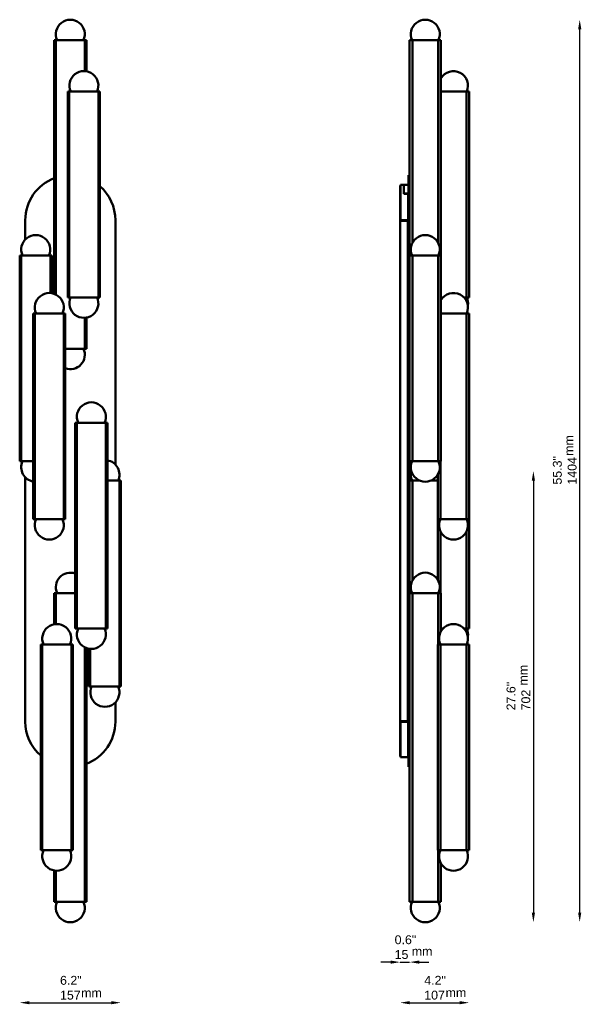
# Model space of a CAD drawing. Header units: millimetres. Extents: x 816 to 1689, y 158 to 1689.
import ezdxf

# ---------------------------------------------------------------- set-up
doc = ezdxf.new("R2010")
doc.units = ezdxf.units.MM
doc.header["$LTSCALE"] = 6
for name, color, linetype, lineweight in [('Symbol (ISO)', 7, 'Continuous', 25), ('Widoczne (ISO)', 7, 'Continuous', 50), ('Wymiar (ISO)', 7, 'Continuous', 25)]:
    doc.layers.add(name, color=color, linetype=linetype, lineweight=lineweight)
doc.styles.add('Tekst notatki (ISO)', font='arial.ttf')
doc.dimstyles.new('Domyślne (ISO)', dxfattribs={"dimscale": 6, "dimtxt": 2.3, "dimasz": 2.5, "dimexe": 3.175, "dimexo": 0, "dimgap": 0.762, "dimtad": 1, "dimdec": 1, "dimlfac": 0.03937, "dimzin": 0, "dimdsep": 46, "dimtxsty": 'Tekst notatki (ISO)', "dimcen": 0.09, "dimdle": 10, "dimclrd": 256, "dimclre": 256, "dimclrt": 256, "dimazin": 2, "dimtfac": 1, "dimtmove": 0, "dimatfit": 3, "dimfxl": 0, "dimtolj": 1, "dimlwd": -1, "dimlwe": -1, "dimarcsym": 0})

# ---------------------------------------------------------------- blocks, each defined once
blk = doc.blocks.new('*D4')
at = {"layer": 'Defpoints', "color": 0, "transparency": 16777216}
for p in [(816.4, 1002.6), (973.8, 652.6), (973.8, 160.6)]:
    blk.add_point(p, dxfattribs=at)
at = {"layer": 'Wymiar (ISO)', "transparency": 16777216}
blk.add_line((831.4, 160.6), (958.8, 160.6), dxfattribs=at)
for points in [[(831.4, 163.1), (831.4, 158.1), (816.4, 160.6)], [(958.8, 163.1), (958.8, 158.1), (973.8, 160.6)]]:
    blk.add_solid(points, dxfattribs=at)
at = {"layer": 'Wymiar (ISO)', "transparency": 16777216, "insert": (879.1, 202.3), "char_height": 13.8, "attachment_point": 1, "style": 'Tekst notatki (ISO)'}
blk.add_mtext('\\A1;6.2"\\P157', dxfattribs=at)
blk = doc.blocks.new('*D5')
at = {"layer": 'Defpoints', "color": 0, "transparency": 16777216}
for p in [(1407.9, 598.6), (1515.2, 397.6), (1515.2, 160.6)]:
    blk.add_point(p, dxfattribs=at)
at = {"layer": 'Wymiar (ISO)', "transparency": 16777216}
blk.add_line((1422.9, 160.6), (1500.2, 160.6), dxfattribs=at)
for points in [[(1422.9, 163.1), (1422.9, 158.1), (1407.9, 160.6)], [(1500.2, 163.1), (1500.2, 158.1), (1515.2, 160.6)]]:
    blk.add_solid(points, dxfattribs=at)
at = {"layer": 'Wymiar (ISO)', "transparency": 16777216, "insert": (1445.3, 202.3), "char_height": 13.8, "attachment_point": 1, "style": 'Tekst notatki (ISO)'}
blk.add_mtext('\\A1;4.2"\\P107', dxfattribs=at)
blk = doc.blocks.new('*D6')
at = {"layer": 'Defpoints', "color": 0, "transparency": 16777216}
for p in [(1447, 1689.4), (1687, 1689.4), (1447, 285.8)]:
    blk.add_point(p, dxfattribs=at)
at = {"layer": 'Wymiar (ISO)', "transparency": 16777216}
blk.add_line((1687, 300.8), (1687, 1674.4), dxfattribs=at)
for points in [[(1684.5, 1674.4), (1689.5, 1674.4), (1687, 1689.4)], [(1684.5, 300.8), (1689.5, 300.8), (1687, 285.8)]]:
    blk.add_solid(points, dxfattribs=at)
at = {"layer": 'Wymiar (ISO)', "transparency": 16777216, "insert": (1645.3, 966.3), "char_height": 13.8, "attachment_point": 1, "rotation": 90, "style": 'Tekst notatki (ISO)'}
blk.add_mtext('\\A1;55.3"\\P1404', dxfattribs=at)
blk = doc.blocks.new('*D7')
at = {"layer": 'Defpoints', "color": 0, "transparency": 16777216}
for p in [(1407.9, 544.1), (1422.6, 527.6), (1422.6, 223.7)]:
    blk.add_point(p, dxfattribs=at)
at = {"layer": 'Wymiar (ISO)', "transparency": 16777216}
for p, q in [((1392.9, 223.7), (1377.9, 223.7)), ((1407.9, 223.7), (1422.6, 223.7)), ((1437.6, 223.7), (1452.6, 223.7))]:
    blk.add_line(p, q, dxfattribs=at)
for points in [[(1392.9, 226.2), (1392.9, 221.2), (1407.9, 223.7)], [(1437.6, 226.2), (1437.6, 221.2), (1422.6, 223.7)]]:
    blk.add_solid(points, dxfattribs=at)
at = {"layer": 'Wymiar (ISO)', "transparency": 16777216, "insert": (1399.3, 265.4), "char_height": 13.8, "attachment_point": 1, "style": 'Tekst notatki (ISO)'}
blk.add_mtext('\\A1;0.6"\\P15', dxfattribs=at)
blk = doc.blocks.new('*D8')
at = {"layer": 'Defpoints', "color": 0, "transparency": 16777216}
for p in [(1407.9, 987.6), (1447, 285.8), (1615, 285.8)]:
    blk.add_point(p, dxfattribs=at)
at = {"layer": 'Wymiar (ISO)', "transparency": 16777216}
blk.add_line((1615, 972.6), (1615, 300.8), dxfattribs=at)
for points in [[(1612.5, 972.6), (1617.5, 972.6), (1615, 987.6)], [(1612.5, 300.8), (1617.5, 300.8), (1615, 285.8)]]:
    blk.add_solid(points, dxfattribs=at)
at = {"layer": 'Wymiar (ISO)', "transparency": 16777216, "insert": (1573.3, 615.2), "char_height": 13.8, "attachment_point": 1, "rotation": 90, "style": 'Tekst notatki (ISO)'}
blk.add_mtext('\\A1;27.6"\\P702', dxfattribs=at)

msp = doc.modelspace()

# ---------------------------------------------------------------- linework, layer by layer
at = {"layer": 'Widoczne (ISO)'}
for p, q in [((870.22, 1657.59), (871.12, 1657.59)), ((870.22, 1657.59), (870.22, 1263)), ((872.39, 1657.59), (871.12, 1657.59)), ((872.39, 1657.59), (874.43, 1657.59)), ((872.39, 1657.59), (872.39, 1262.07)), ((876.26, 1657.59), (874.43, 1657.59)), ((878.29, 1657.59), (876.26, 1657.59)), ((878.48, 1657.59), (878.29, 1657.59)), ((878.48, 1657.59), (881.84, 1657.59)), ((883.75, 1657.59), (881.84, 1657.59)), ((886.68, 1657.59), (883.75, 1657.59)), ((887.69, 1657.59), (886.68, 1657.59)), ((887.69, 1657.59), (891.87, 1657.59)), ((893.5, 1657.59), (891.87, 1657.59)), ((896.74, 1657.59), (893.5, 1657.59)), ((898.37, 1657.59), (896.74, 1657.59)), ((898.37, 1657.59), (902.55, 1657.59)), ((903.56, 1657.59), (902.55, 1657.59)), ((906.49, 1657.59), (903.56, 1657.59)), ((908.41, 1657.59), (906.49, 1657.59)), ((908.41, 1657.59), (911.76, 1657.59)), ((911.96, 1657.59), (911.76, 1657.59)), ((913.98, 1657.59), (911.96, 1657.59)), ((915.81, 1657.59), (913.98, 1657.59)), ((915.81, 1657.59), (917.85, 1657.59)), ((919.12, 1657.59), (917.85, 1657.59)), ((917.85, 1657.59), (917.85, 1609.33)), ((919.12, 1657.59), (920.02, 1657.59)), ((920.02, 1657.59), (920.02, 1609.07)), ((1422.63, 1657.59), (1424.07, 1657.59)), ((1422.63, 1657.59), (1422.63, 1447.42)), ((1425.71, 1657.59), (1424.07, 1657.59)), ((1426.86, 1657.59), (1425.71, 1657.59)), ((1426.86, 1657.59), (1429.56, 1657.59)), ((1426.86, 1657.59), (1426.86, 1341.95)), ((1431.48, 1657.59), (1429.56, 1657.59)), ((1434.02, 1657.59), (1431.48, 1657.59)), ((1434.64, 1657.59), (1434.02, 1657.59)), ((1434.64, 1657.59), (1438.5, 1657.59)), ((1440.32, 1657.59), (1438.5, 1657.59)), ((1443.49, 1657.59), (1440.32, 1657.59)), ((1444.84, 1657.59), (1443.49, 1657.59)), ((1444.84, 1657.59), (1449.13, 1657.59)), ((1450.48, 1657.59), (1449.13, 1657.59)), ((1453.65, 1657.59), (1450.48, 1657.59)), ((1455.47, 1657.59), (1453.65, 1657.59)), ((1455.47, 1657.59), (1459.33, 1657.59)), ((1459.95, 1657.59), (1459.33, 1657.59)), ((1462.49, 1657.59), (1459.95, 1657.59)), ((1464.41, 1657.59), (1462.49, 1657.59)), ((1464.41, 1657.59), (1467.11, 1657.59)), ((1468.26, 1657.59), (1467.11, 1657.59)), ((1467.11, 1657.59), (1467.11, 1341.95)), ((1469.9, 1657.59), (1468.26, 1657.59)), ((1469.9, 1657.59), (1471.34, 1657.59)), ((1471.34, 1657.59), (1471.34, 1322.59)), ((891.35, 1577.59), (892.25, 1577.59)), ((891.35, 1577.59), (891.35, 1257.59)), ((893.52, 1577.59), (892.25, 1577.59)), ((893.52, 1577.59), (895.56, 1577.59)), ((893.52, 1577.59), (893.52, 1257.59)), ((897.39, 1577.59), (895.56, 1577.59)), ((899.42, 1577.59), (897.39, 1577.59)), ((899.61, 1577.59), (899.42, 1577.59)), ((899.61, 1577.59), (902.97, 1577.59)), ((904.89, 1577.59), (902.97, 1577.59)), ((907.81, 1577.59), (904.89, 1577.59)), ((908.82, 1577.59), (907.81, 1577.59)), ((908.82, 1577.59), (913, 1577.59)), ((914.63, 1577.59), (913, 1577.59)), ((917.88, 1577.59), (914.63, 1577.59)), ((919.5, 1577.59), (917.88, 1577.59)), ((919.5, 1577.59), (923.68, 1577.59)), ((924.69, 1577.59), (923.68, 1577.59)), ((927.62, 1577.59), (924.69, 1577.59)), ((929.54, 1577.59), (927.62, 1577.59)), ((929.54, 1577.59), (932.89, 1577.59)), ((933.09, 1577.59), (932.89, 1577.59)), ((935.11, 1577.59), (933.09, 1577.59)), ((936.94, 1577.59), (935.11, 1577.59)), ((936.94, 1577.59), (938.98, 1577.59)), ((940.25, 1577.59), (938.98, 1577.59)), ((938.98, 1577.59), (938.98, 1257.59)), ((940.25, 1577.59), (941.15, 1577.59)), ((941.15, 1577.59), (941.15, 1257.59)), ((1471.34, 1577.59), (1473.44, 1577.59)), ((1475.36, 1577.59), (1473.44, 1577.59)), ((1477.9, 1577.59), (1475.36, 1577.59)), ((1478.52, 1577.59), (1477.9, 1577.59)), ((1478.52, 1577.59), (1482.38, 1577.59)), ((1484.2, 1577.59), (1482.38, 1577.59)), ((1487.37, 1577.59), (1484.2, 1577.59)), ((1488.72, 1577.59), (1487.37, 1577.59)), ((1488.72, 1577.59), (1493.01, 1577.59)), ((1494.36, 1577.59), (1493.01, 1577.59)), ((1497.53, 1577.59), (1494.36, 1577.59)), ((1499.34, 1577.59), (1497.53, 1577.59)), ((1499.34, 1577.59), (1503.21, 1577.59)), ((1503.83, 1577.59), (1503.21, 1577.59)), ((1506.37, 1577.59), (1503.83, 1577.59)), ((1508.29, 1577.59), (1506.37, 1577.59)), ((1508.29, 1577.59), (1510.99, 1577.59)), ((1512.13, 1577.59), (1510.99, 1577.59)), ((1510.99, 1577.59), (1510.99, 1257.59)), ((1513.78, 1577.59), (1512.13, 1577.59)), ((1513.78, 1577.59), (1515.21, 1577.59)), ((1515.21, 1577.59), (1515.21, 1257.59)), ((1420.63, 1447.59), (1420.63, 1377.59)), ((1422.63, 1447.59), (1420.63, 1447.59)), ((1422.63, 1447.42), (1422.63, 1377.59)), ((1407.88, 1378.09), (1407.88, 1431.09)), ((1408.38, 1431.09), (1407.88, 1431.09)), ((1408.38, 1377.59), (1408.38, 1432.59)), ((1408.38, 1432.59), (1413.38, 1432.59)), ((1413.38, 1432.59), (1413.38, 1418.32)), ((1413.63, 1432.59), (1413.63, 1419.04)), ((1420.63, 1432.59), (1413.63, 1432.59)), ((1420.38, 1418.32), (1413.38, 1418.32)), ((1413.63, 1418.32), (1413.63, 1419.04)), ((1420.63, 1419.04), (1413.63, 1419.04)), ((1420.38, 1377.59), (1420.38, 1418.32)), ((825.12, 1347.5), (825.12, 1377.59)), ((965.12, 1377.59), (965.12, 997.5)), ((1407.88, 1377.59), (1407.88, 1378.09)), ((1407.88, 1377.59), (1408.38, 1377.59)), ((1407.88, 1376.59), (1407.88, 1377.59)), ((1407.88, 598.59), (1407.88, 1376.59)), ((1410.38, 1376.59), (1407.88, 1376.59)), ((1408.38, 1377.59), (1420.38, 1377.59)), ((1409.38, 1377.59), (1409.38, 1376.59)), ((1409.88, 1376.59), (1409.88, 1377.59)), ((1410.38, 1376.59), (1418.88, 1376.59)), ((1419.88, 1375.59), (1419.88, 599.59)), ((1420.38, 1377.59), (1420.38, 1361.19)), ((1420.63, 597.59), (1420.63, 1377.59)), ((1422.63, 597.59), (1422.63, 1377.59)), ((1420.38, 1361.19), (1419.88, 1361.19)), ((1419.88, 1353.59), (1420.63, 1353.59)), ((1420.38, 1353.59), (1420.38, 1361.19)), ((816.42, 1322.59), (817.32, 1322.59)), ((816.42, 1322.59), (816.42, 1002.59)), ((818.59, 1322.59), (817.32, 1322.59)), ((818.59, 1322.59), (820.63, 1322.59)), ((818.59, 1322.59), (818.59, 1002.59)), ((822.46, 1322.59), (820.63, 1322.59)), ((824.49, 1322.59), (822.46, 1322.59)), ((824.68, 1322.59), (824.49, 1322.59)), ((824.68, 1322.59), (828.04, 1322.59)), ((829.95, 1322.59), (828.04, 1322.59)), ((832.88, 1322.59), (829.95, 1322.59)), ((833.89, 1322.59), (832.88, 1322.59)), ((833.89, 1322.59), (838.07, 1322.59)), ((839.7, 1322.59), (838.07, 1322.59)), ((842.94, 1322.59), (839.7, 1322.59)), ((844.57, 1322.59), (842.94, 1322.59)), ((844.57, 1322.59), (848.75, 1322.59)), ((849.76, 1322.59), (848.75, 1322.59)), ((852.69, 1322.59), (849.76, 1322.59)), ((854.61, 1322.59), (852.69, 1322.59)), ((854.61, 1322.59), (857.96, 1322.59)), ((858.16, 1322.59), (857.96, 1322.59)), ((860.18, 1322.59), (858.16, 1322.59)), ((862.01, 1322.59), (860.18, 1322.59)), ((862.01, 1322.59), (864.05, 1322.59)), ((865.32, 1322.59), (864.05, 1322.59)), ((864.05, 1322.59), (864.05, 1264.33)), ((865.32, 1322.59), (866.22, 1322.59)), ((866.22, 1322.59), (866.22, 1264.07)), ((1422.63, 1322.59), (1424.07, 1322.59)), ((1425.71, 1322.59), (1424.07, 1322.59)), ((1426.86, 1322.59), (1425.71, 1322.59)), ((1426.86, 1322.59), (1429.56, 1322.59)), ((1426.86, 1322.59), (1426.86, 1002.59)), ((1431.48, 1322.59), (1429.56, 1322.59)), ((1434.02, 1322.59), (1431.48, 1322.59)), ((1434.64, 1322.59), (1434.02, 1322.59)), ((1434.64, 1322.59), (1438.5, 1322.59)), ((1440.32, 1322.59), (1438.5, 1322.59)), ((1443.49, 1322.59), (1440.32, 1322.59)), ((1444.84, 1322.59), (1443.49, 1322.59)), ((1444.84, 1322.59), (1449.13, 1322.59)), ((1450.48, 1322.59), (1449.13, 1322.59)), ((1453.65, 1322.59), (1450.48, 1322.59)), ((1455.47, 1322.59), (1453.65, 1322.59)), ((1455.47, 1322.59), (1459.33, 1322.59)), ((1459.95, 1322.59), (1459.33, 1322.59)), ((1462.49, 1322.59), (1459.95, 1322.59)), ((1464.41, 1322.59), (1462.49, 1322.59)), ((1464.41, 1322.59), (1467.11, 1322.59)), ((1468.26, 1322.59), (1467.11, 1322.59)), ((1467.11, 1322.59), (1467.11, 1002.59)), ((1469.9, 1322.59), (1468.26, 1322.59)), ((1469.9, 1322.59), (1471.34, 1322.59)), ((1471.34, 1322.59), (1471.34, 1002.59)), ((891.35, 1257.59), (892.25, 1257.59)), ((893.52, 1257.59), (892.25, 1257.59)), ((893.52, 1257.59), (895.56, 1257.59)), ((897.39, 1257.59), (895.56, 1257.59)), ((899.42, 1257.59), (897.39, 1257.59)), ((899.61, 1257.59), (899.42, 1257.59)), ((899.61, 1257.59), (902.97, 1257.59)), ((904.89, 1257.59), (902.97, 1257.59)), ((907.81, 1257.59), (904.89, 1257.59)), ((908.82, 1257.59), (907.81, 1257.59)), ((908.82, 1257.59), (913, 1257.59)), ((914.63, 1257.59), (913, 1257.59)), ((917.88, 1257.59), (914.63, 1257.59)), ((919.5, 1257.59), (917.88, 1257.59)), ((919.5, 1257.59), (923.68, 1257.59)), ((924.69, 1257.59), (923.68, 1257.59)), ((927.62, 1257.59), (924.69, 1257.59)), ((929.54, 1257.59), (927.62, 1257.59)), ((929.54, 1257.59), (932.89, 1257.59)), ((933.09, 1257.59), (932.89, 1257.59)), ((935.11, 1257.59), (933.09, 1257.59)), ((936.94, 1257.59), (935.11, 1257.59)), ((936.94, 1257.59), (938.98, 1257.59)), ((940.25, 1257.59), (938.98, 1257.59)), ((940.25, 1257.59), (941.15, 1257.59)), ((1471.34, 1257.59), (1473.44, 1257.59)), ((1474.75, 1257.59), (1473.44, 1257.59)), ((1508.29, 1257.59), (1506.98, 1257.59)), ((1508.29, 1257.59), (1510.99, 1257.59)), ((1512.13, 1257.59), (1510.99, 1257.59)), ((1513.78, 1257.59), (1512.13, 1257.59)), ((1513.78, 1257.59), (1515.21, 1257.59)), ((837.55, 1232.59), (838.45, 1232.59)), ((837.55, 1232.59), (837.55, 912.59)), ((839.72, 1232.59), (838.45, 1232.59)), ((839.72, 1232.59), (841.76, 1232.59)), ((839.72, 1232.59), (839.72, 912.59)), ((843.59, 1232.59), (841.76, 1232.59)), ((845.62, 1232.59), (843.59, 1232.59)), ((845.81, 1232.59), (845.62, 1232.59)), ((845.81, 1232.59), (849.17, 1232.59)), ((851.09, 1232.59), (849.17, 1232.59)), ((854.01, 1232.59), (851.09, 1232.59)), ((855.02, 1232.59), (854.01, 1232.59)), ((855.02, 1232.59), (859.2, 1232.59)), ((860.83, 1232.59), (859.2, 1232.59)), ((864.08, 1232.59), (860.83, 1232.59)), ((865.7, 1232.59), (864.08, 1232.59)), ((865.7, 1232.59), (869.88, 1232.59)), ((870.89, 1232.59), (869.88, 1232.59)), ((873.82, 1232.59), (870.89, 1232.59)), ((875.74, 1232.59), (873.82, 1232.59)), ((875.74, 1232.59), (879.09, 1232.59)), ((879.29, 1232.59), (879.09, 1232.59)), ((881.31, 1232.59), (879.29, 1232.59)), ((883.14, 1232.59), (881.31, 1232.59)), ((883.14, 1232.59), (885.18, 1232.59)), ((886.45, 1232.59), (885.18, 1232.59)), ((885.18, 1232.59), (885.18, 912.59)), ((886.45, 1232.59), (887.35, 1232.59)), ((887.35, 1232.59), (887.35, 912.59)), ((917.85, 1225.84), (917.85, 1177.59)), ((920.02, 1226.1), (920.02, 1177.59)), ((1471.34, 1232.59), (1473.44, 1232.59)), ((1475.36, 1232.59), (1473.44, 1232.59)), ((1477.9, 1232.59), (1475.36, 1232.59)), ((1478.52, 1232.59), (1477.9, 1232.59)), ((1478.52, 1232.59), (1482.38, 1232.59)), ((1484.2, 1232.59), (1482.38, 1232.59)), ((1487.37, 1232.59), (1484.2, 1232.59)), ((1488.72, 1232.59), (1487.37, 1232.59)), ((1488.72, 1232.59), (1493.01, 1232.59)), ((1494.36, 1232.59), (1493.01, 1232.59)), ((1497.53, 1232.59), (1494.36, 1232.59)), ((1499.34, 1232.59), (1497.53, 1232.59)), ((1499.34, 1232.59), (1503.21, 1232.59)), ((1503.83, 1232.59), (1503.21, 1232.59)), ((1506.37, 1232.59), (1503.83, 1232.59)), ((1508.29, 1232.59), (1506.37, 1232.59)), ((1508.29, 1232.59), (1510.99, 1232.59)), ((1512.13, 1232.59), (1510.99, 1232.59)), ((1510.99, 1232.59), (1510.99, 912.59)), ((1513.78, 1232.59), (1512.13, 1232.59)), ((1513.78, 1232.59), (1515.21, 1232.59)), ((1515.21, 1232.59), (1515.21, 912.59)), ((1419.88, 1203.58), (1420.63, 1203.58)), ((1420.63, 1201.58), (1419.88, 1201.58)), ((887.69, 1177.59), (887.35, 1177.59)), ((887.69, 1177.59), (891.87, 1177.59)), ((893.5, 1177.59), (891.87, 1177.59)), ((896.74, 1177.59), (893.5, 1177.59)), ((898.37, 1177.59), (896.74, 1177.59)), ((898.37, 1177.59), (902.55, 1177.59)), ((903.56, 1177.59), (902.55, 1177.59)), ((906.49, 1177.59), (903.56, 1177.59)), ((908.41, 1177.59), (906.49, 1177.59)), ((908.41, 1177.59), (911.76, 1177.59)), ((911.96, 1177.59), (911.76, 1177.59)), ((913.98, 1177.59), (911.96, 1177.59)), ((915.81, 1177.59), (913.98, 1177.59)), ((915.81, 1177.59), (917.85, 1177.59)), ((919.12, 1177.59), (917.85, 1177.59)), ((919.12, 1177.59), (920.02, 1177.59)), ((903.79, 1062.59), (902.89, 1062.59)), ((902.89, 742.59), (902.89, 1062.59)), ((903.79, 1062.59), (905.06, 1062.59)), ((907.1, 1062.59), (905.06, 1062.59)), ((905.06, 742.59), (905.06, 1062.59)), ((907.1, 1062.59), (908.93, 1062.59)), ((908.93, 1062.59), (910.96, 1062.59)), ((910.96, 1062.59), (911.15, 1062.59)), ((914.5, 1062.59), (911.15, 1062.59)), ((914.5, 1062.59), (916.42, 1062.59)), ((916.42, 1062.59), (919.35, 1062.59)), ((919.35, 1062.59), (920.36, 1062.59)), ((924.54, 1062.59), (920.36, 1062.59)), ((924.54, 1062.59), (926.17, 1062.59)), ((926.17, 1062.59), (929.41, 1062.59)), ((929.41, 1062.59), (931.04, 1062.59)), ((935.22, 1062.59), (931.04, 1062.59)), ((935.22, 1062.59), (936.23, 1062.59)), ((936.23, 1062.59), (939.16, 1062.59)), ((939.16, 1062.59), (941.08, 1062.59)), ((944.43, 1062.59), (941.08, 1062.59)), ((944.43, 1062.59), (944.63, 1062.59)), ((944.63, 1062.59), (946.65, 1062.59)), ((946.65, 1062.59), (948.48, 1062.59)), ((950.52, 1062.59), (948.48, 1062.59)), ((950.52, 1062.59), (951.79, 1062.59)), ((950.52, 742.59), (950.52, 1062.59)), ((952.69, 1062.59), (951.79, 1062.59)), ((952.69, 742.59), (952.69, 1062.59)), ((816.42, 1002.59), (817.32, 1002.59)), ((818.59, 1002.59), (817.32, 1002.59)), ((818.59, 1002.59), (820.63, 1002.59)), ((822.46, 1002.59), (820.63, 1002.59)), ((824.49, 1002.59), (822.46, 1002.59)), ((824.68, 1002.59), (824.49, 1002.59)), ((824.68, 1002.59), (828.04, 1002.59)), ((829.95, 1002.59), (828.04, 1002.59)), ((832.88, 1002.59), (829.95, 1002.59)), ((833.89, 1002.59), (832.88, 1002.59)), ((833.89, 1002.59), (837.55, 1002.59)), ((1422.63, 1002.59), (1424.07, 1002.59)), ((1425.71, 1002.59), (1424.07, 1002.59)), ((1426.86, 1002.59), (1425.71, 1002.59)), ((1426.86, 1002.59), (1429.56, 1002.59)), ((1431.48, 1002.59), (1429.56, 1002.59)), ((1434.02, 1002.59), (1431.48, 1002.59)), ((1434.64, 1002.59), (1434.02, 1002.59)), ((1434.64, 1002.59), (1438.5, 1002.59)), ((1440.32, 1002.59), (1438.5, 1002.59)), ((1443.49, 1002.59), (1440.32, 1002.59)), ((1444.84, 1002.59), (1443.49, 1002.59)), ((1444.84, 1002.59), (1449.13, 1002.59)), ((1450.48, 1002.59), (1449.13, 1002.59)), ((1453.65, 1002.59), (1450.48, 1002.59)), ((1455.47, 1002.59), (1453.65, 1002.59)), ((1455.47, 1002.59), (1459.33, 1002.59)), ((1459.95, 1002.59), (1459.33, 1002.59)), ((1462.49, 1002.59), (1459.95, 1002.59)), ((1464.41, 1002.59), (1462.49, 1002.59)), ((1464.41, 1002.59), (1467.11, 1002.59)), ((1468.26, 1002.59), (1467.11, 1002.59)), ((1469.9, 1002.59), (1468.26, 1002.59)), ((1469.9, 1002.59), (1471.34, 1002.59)), ((1470.74, 1002.59), (1470.74, 912.59)), ((1466.51, 982.11), (1466.51, 912.59)), ((825.12, 597.59), (825.12, 977.67)), ((956.35, 972.59), (952.69, 972.59)), ((956.35, 972.59), (957.36, 972.59)), ((957.36, 972.59), (960.29, 972.59)), ((960.29, 972.59), (962.21, 972.59)), ((965.56, 972.59), (962.21, 972.59)), ((965.56, 972.59), (965.76, 972.59)), ((965.76, 972.59), (967.78, 972.59)), ((967.78, 972.59), (969.61, 972.59)), ((971.65, 972.59), (969.61, 972.59)), ((971.65, 972.59), (972.92, 972.59)), ((971.65, 652.59), (971.65, 972.59)), ((973.82, 972.59), (972.92, 972.59)), ((973.82, 652.59), (973.82, 972.59)), ((1424.07, 972.59), (1422.63, 972.59)), ((1424.07, 972.59), (1425.71, 972.59)), ((1425.71, 972.59), (1426.86, 972.59)), ((1429.56, 972.59), (1426.86, 972.59)), ((1426.86, 816.95), (1426.86, 972.59)), ((1429.56, 972.59), (1431.48, 972.59)), ((1431.48, 972.59), (1434.02, 972.59)), ((1434.02, 972.59), (1434.64, 972.59)), ((1438.17, 972.59), (1434.64, 972.59)), ((1459.33, 972.59), (1455.8, 972.59)), ((1459.33, 972.59), (1459.95, 972.59)), ((1459.95, 972.59), (1462.49, 972.59)), ((1462.49, 972.59), (1464.41, 972.59)), ((1466.51, 972.59), (1464.41, 972.59)), ((837.55, 912.59), (838.45, 912.59)), ((839.72, 912.59), (838.45, 912.59)), ((839.72, 912.59), (841.76, 912.59)), ((843.59, 912.59), (841.76, 912.59)), ((845.62, 912.59), (843.59, 912.59)), ((845.81, 912.59), (845.62, 912.59)), ((845.81, 912.59), (849.17, 912.59)), ((851.09, 912.59), (849.17, 912.59)), ((854.01, 912.59), (851.09, 912.59)), ((855.02, 912.59), (854.01, 912.59)), ((855.02, 912.59), (859.2, 912.59)), ((860.83, 912.59), (859.2, 912.59)), ((864.08, 912.59), (860.83, 912.59)), ((865.7, 912.59), (864.08, 912.59)), ((865.7, 912.59), (869.88, 912.59)), ((870.89, 912.59), (869.88, 912.59)), ((873.82, 912.59), (870.89, 912.59)), ((875.74, 912.59), (873.82, 912.59)), ((875.74, 912.59), (879.09, 912.59)), ((879.29, 912.59), (879.09, 912.59)), ((881.31, 912.59), (879.29, 912.59)), ((883.14, 912.59), (881.31, 912.59)), ((883.14, 912.59), (885.18, 912.59)), ((886.45, 912.59), (885.18, 912.59)), ((886.45, 912.59), (887.35, 912.59)), ((1466.51, 912.59), (1467.94, 912.59)), ((1466.51, 818.06), (1466.51, 912.59)), ((1469.59, 912.59), (1467.94, 912.59)), ((1470.74, 912.59), (1469.59, 912.59)), ((1470.74, 912.59), (1473.44, 912.59)), ((1475.36, 912.59), (1473.44, 912.59)), ((1477.9, 912.59), (1475.36, 912.59)), ((1478.52, 912.59), (1477.9, 912.59)), ((1478.52, 912.59), (1482.38, 912.59)), ((1484.2, 912.59), (1482.38, 912.59)), ((1487.37, 912.59), (1484.2, 912.59)), ((1488.72, 912.59), (1487.37, 912.59)), ((1488.72, 912.59), (1493.01, 912.59)), ((1494.36, 912.59), (1493.01, 912.59)), ((1497.53, 912.59), (1494.36, 912.59)), ((1499.34, 912.59), (1497.53, 912.59)), ((1499.34, 912.59), (1503.21, 912.59)), ((1503.83, 912.59), (1503.21, 912.59)), ((1506.37, 912.59), (1503.83, 912.59)), ((1508.29, 912.59), (1506.37, 912.59)), ((1508.29, 912.59), (1510.99, 912.59)), ((1512.13, 912.59), (1510.99, 912.59)), ((1513.78, 912.59), (1512.13, 912.59)), ((1513.78, 912.59), (1515.21, 912.59)), ((1515.21, 742.59), (1515.21, 912.59)), ((1470.74, 797.59), (1470.74, 893.22)), ((1510.99, 742.59), (1510.99, 893.22)), ((871.12, 797.59), (870.22, 797.59)), ((870.22, 749.07), (870.22, 797.59)), ((871.12, 797.59), (872.39, 797.59)), ((874.43, 797.59), (872.39, 797.59)), ((872.39, 749.33), (872.39, 797.59)), ((874.43, 797.59), (876.26, 797.59)), ((876.26, 797.59), (878.29, 797.59)), ((878.29, 797.59), (878.48, 797.59)), ((881.84, 797.59), (878.48, 797.59)), ((881.84, 797.59), (883.75, 797.59)), ((883.75, 797.59), (886.68, 797.59)), ((886.68, 797.59), (887.69, 797.59)), ((891.87, 797.59), (887.69, 797.59)), ((891.87, 797.59), (893.5, 797.59)), ((893.5, 797.59), (896.74, 797.59)), ((896.74, 797.59), (898.37, 797.59)), ((902.55, 797.59), (898.37, 797.59)), ((902.55, 797.59), (902.89, 797.59)), ((1424.07, 797.59), (1422.63, 797.59)), ((1424.07, 797.59), (1425.71, 797.59)), ((1425.71, 797.59), (1426.86, 797.59)), ((1429.56, 797.59), (1426.86, 797.59)), ((1426.86, 317.59), (1426.86, 797.59)), ((1429.56, 797.59), (1431.48, 797.59)), ((1431.48, 797.59), (1434.02, 797.59)), ((1434.02, 797.59), (1434.64, 797.59)), ((1438.5, 797.59), (1434.64, 797.59)), ((1438.5, 797.59), (1440.32, 797.59)), ((1440.32, 797.59), (1443.49, 797.59)), ((1443.49, 797.59), (1444.84, 797.59)), ((1449.13, 797.59), (1444.84, 797.59)), ((1449.13, 797.59), (1450.48, 797.59)), ((1450.48, 797.59), (1453.65, 797.59)), ((1453.65, 797.59), (1455.47, 797.59)), ((1459.33, 797.59), (1455.47, 797.59)), ((1459.33, 797.59), (1459.95, 797.59)), ((1459.95, 797.59), (1462.49, 797.59)), ((1462.49, 797.59), (1464.41, 797.59)), ((1467.11, 797.59), (1464.41, 797.59)), ((1467.11, 797.59), (1468.26, 797.59)), ((1467.11, 717.59), (1467.11, 797.59)), ((1468.26, 797.59), (1469.9, 797.59)), ((1471.34, 797.59), (1469.9, 797.59)), ((1471.34, 738.06), (1471.34, 797.59)), ((903.79, 742.59), (902.89, 742.59)), ((903.79, 742.59), (905.06, 742.59)), ((907.1, 742.59), (905.06, 742.59)), ((907.1, 742.59), (908.93, 742.59)), ((908.93, 742.59), (910.96, 742.59)), ((910.96, 742.59), (911.15, 742.59)), ((914.5, 742.59), (911.15, 742.59)), ((914.5, 742.59), (916.42, 742.59)), ((916.42, 742.59), (919.35, 742.59)), ((919.35, 742.59), (920.36, 742.59)), ((924.54, 742.59), (920.36, 742.59)), ((924.54, 742.59), (926.17, 742.59)), ((926.17, 742.59), (929.41, 742.59)), ((929.41, 742.59), (931.04, 742.59)), ((935.22, 742.59), (931.04, 742.59)), ((935.22, 742.59), (936.23, 742.59)), ((936.23, 742.59), (939.16, 742.59)), ((939.16, 742.59), (941.08, 742.59)), ((944.43, 742.59), (941.08, 742.59)), ((944.43, 742.59), (944.63, 742.59)), ((944.63, 742.59), (946.65, 742.59)), ((946.65, 742.59), (948.48, 742.59)), ((950.52, 742.59), (948.48, 742.59)), ((950.52, 742.59), (951.79, 742.59)), ((952.69, 742.59), (951.79, 742.59)), ((1473.44, 742.59), (1471.34, 742.59)), ((1473.44, 742.59), (1474.75, 742.59)), ((1506.98, 742.59), (1508.29, 742.59)), ((1510.99, 742.59), (1508.29, 742.59)), ((1510.99, 742.59), (1512.13, 742.59)), ((1512.13, 742.59), (1513.78, 742.59)), ((1515.21, 742.59), (1513.78, 742.59)), ((849.99, 717.59), (849.09, 717.59)), ((849.09, 397.59), (849.09, 717.59)), ((849.99, 717.59), (851.26, 717.59)), ((853.3, 717.59), (851.26, 717.59)), ((851.26, 397.59), (851.26, 717.59)), ((853.3, 717.59), (855.13, 717.59)), ((855.13, 717.59), (857.16, 717.59)), ((857.16, 717.59), (857.35, 717.59)), ((860.7, 717.59), (857.35, 717.59)), ((860.7, 717.59), (862.62, 717.59)), ((862.62, 717.59), (865.55, 717.59)), ((865.55, 717.59), (866.56, 717.59)), ((870.74, 717.59), (866.56, 717.59)), ((870.74, 717.59), (872.37, 717.59)), ((872.37, 717.59), (875.61, 717.59)), ((875.61, 717.59), (877.24, 717.59)), ((881.42, 717.59), (877.24, 717.59)), ((881.42, 717.59), (882.43, 717.59)), ((882.43, 717.59), (885.36, 717.59)), ((885.36, 717.59), (887.28, 717.59)), ((890.63, 717.59), (887.28, 717.59)), ((890.63, 717.59), (890.83, 717.59)), ((890.83, 717.59), (892.85, 717.59)), ((892.85, 717.59), (894.68, 717.59)), ((896.72, 717.59), (894.68, 717.59)), ((896.72, 717.59), (897.99, 717.59)), ((896.72, 397.59), (896.72, 717.59)), ((898.89, 717.59), (897.99, 717.59)), ((898.89, 397.59), (898.89, 717.59)), ((917.85, 317.59), (917.85, 713.1)), ((920.02, 317.59), (920.02, 712.17)), ((924.02, 652.59), (924.02, 711.1)), ((926.19, 652.59), (926.19, 710.84)), ((1467.94, 717.59), (1466.51, 717.59)), ((1466.51, 397.59), (1466.51, 717.59)), ((1467.94, 717.59), (1469.59, 717.59)), ((1469.59, 717.59), (1470.74, 717.59)), ((1473.44, 717.59), (1470.74, 717.59)), ((1470.74, 397.59), (1470.74, 717.59)), ((1473.44, 717.59), (1475.36, 717.59)), ((1475.36, 717.59), (1477.9, 717.59)), ((1477.9, 717.59), (1478.52, 717.59)), ((1482.38, 717.59), (1478.52, 717.59)), ((1482.38, 717.59), (1484.2, 717.59)), ((1484.2, 717.59), (1487.37, 717.59)), ((1487.37, 717.59), (1488.72, 717.59)), ((1493.01, 717.59), (1488.72, 717.59)), ((1493.01, 717.59), (1494.36, 717.59)), ((1494.36, 717.59), (1497.53, 717.59)), ((1497.53, 717.59), (1499.34, 717.59)), ((1503.21, 717.59), (1499.34, 717.59)), ((1503.21, 717.59), (1503.83, 717.59)), ((1503.83, 717.59), (1506.37, 717.59)), ((1506.37, 717.59), (1508.29, 717.59)), ((1510.99, 717.59), (1508.29, 717.59)), ((1510.99, 717.59), (1512.13, 717.59)), ((1510.99, 397.59), (1510.99, 717.59)), ((1512.13, 717.59), (1513.78, 717.59)), ((1515.21, 717.59), (1513.78, 717.59)), ((1515.21, 397.59), (1515.21, 717.59)), ((924.92, 652.59), (924.02, 652.59)), ((924.92, 652.59), (926.19, 652.59)), ((928.23, 652.59), (926.19, 652.59)), ((928.23, 652.59), (930.06, 652.59)), ((930.06, 652.59), (932.09, 652.59)), ((932.09, 652.59), (932.28, 652.59)), ((935.64, 652.59), (932.28, 652.59)), ((935.64, 652.59), (937.55, 652.59)), ((937.55, 652.59), (940.48, 652.59)), ((940.48, 652.59), (941.49, 652.59)), ((945.67, 652.59), (941.49, 652.59)), ((945.67, 652.59), (947.3, 652.59)), ((947.3, 652.59), (950.54, 652.59)), ((950.54, 652.59), (952.17, 652.59)), ((956.35, 652.59), (952.17, 652.59)), ((956.35, 652.59), (957.36, 652.59)), ((957.36, 652.59), (960.29, 652.59)), ((960.29, 652.59), (962.21, 652.59)), ((965.56, 652.59), (962.21, 652.59)), ((965.56, 652.59), (965.76, 652.59)), ((965.76, 652.59), (967.78, 652.59)), ((967.78, 652.59), (969.61, 652.59)), ((971.65, 652.59), (969.61, 652.59)), ((971.65, 652.59), (972.92, 652.59)), ((973.82, 652.59), (972.92, 652.59)), ((1419.88, 651.58), (1420.63, 651.58)), ((1420.63, 649.58), (1419.88, 649.58)), ((965.12, 627.67), (965.12, 597.59)), ((1419.88, 621.58), (1420.63, 621.58)), ((1419.88, 613.98), (1420.38, 613.98)), ((1420.38, 613.98), (1420.38, 621.58)), ((1420.38, 613.98), (1420.38, 597.59)), ((1407.88, 597.59), (1407.88, 598.59)), ((1407.88, 598.59), (1410.38, 598.59)), ((1407.88, 597.08), (1407.88, 597.59)), ((1408.38, 597.59), (1407.88, 597.59)), ((1408.38, 542.59), (1408.38, 597.59)), ((1420.38, 597.59), (1408.38, 597.59)), ((1409.38, 598.59), (1409.38, 597.59)), ((1409.88, 597.59), (1409.88, 598.59)), ((1418.88, 598.59), (1410.38, 598.59)), ((1420.38, 542.59), (1420.38, 597.59)), ((1420.63, 597.59), (1420.63, 527.59)), ((1422.63, 597.59), (1422.63, 527.76)), ((1407.88, 544.09), (1407.88, 597.08)), ((1420.38, 567.89), (1420.63, 567.89)), ((1408.38, 544.09), (1407.88, 544.09)), ((1408.38, 542.59), (1420.38, 542.59)), ((1422.63, 527.59), (1420.63, 527.59)), ((1422.63, 317.59), (1422.63, 527.76)), ((849.99, 397.59), (849.09, 397.59)), ((849.99, 397.59), (851.26, 397.59)), ((853.3, 397.59), (851.26, 397.59)), ((853.3, 397.59), (855.13, 397.59)), ((855.13, 397.59), (857.16, 397.59)), ((857.16, 397.59), (857.35, 397.59)), ((860.7, 397.59), (857.35, 397.59)), ((860.7, 397.59), (862.62, 397.59)), ((862.62, 397.59), (865.55, 397.59)), ((865.55, 397.59), (866.56, 397.59)), ((870.74, 397.59), (866.56, 397.59)), ((870.74, 397.59), (872.37, 397.59)), ((872.37, 397.59), (875.61, 397.59)), ((875.61, 397.59), (877.24, 397.59)), ((881.42, 397.59), (877.24, 397.59)), ((881.42, 397.59), (882.43, 397.59)), ((882.43, 397.59), (885.36, 397.59)), ((885.36, 397.59), (887.28, 397.59)), ((890.63, 397.59), (887.28, 397.59)), ((890.63, 397.59), (890.83, 397.59)), ((890.83, 397.59), (892.85, 397.59)), ((892.85, 397.59), (894.68, 397.59)), ((896.72, 397.59), (894.68, 397.59)), ((896.72, 397.59), (897.99, 397.59)), ((898.89, 397.59), (897.99, 397.59)), ((1467.94, 397.59), (1466.51, 397.59)), ((1467.11, 317.59), (1467.11, 397.59)), ((1467.94, 397.59), (1469.59, 397.59)), ((1469.59, 397.59), (1470.74, 397.59)), ((1473.44, 397.59), (1470.74, 397.59)), ((1473.44, 397.59), (1475.36, 397.59)), ((1475.36, 397.59), (1477.9, 397.59)), ((1477.9, 397.59), (1478.52, 397.59)), ((1482.38, 397.59), (1478.52, 397.59)), ((1482.38, 397.59), (1484.2, 397.59)), ((1484.2, 397.59), (1487.37, 397.59)), ((1487.37, 397.59), (1488.72, 397.59)), ((1493.01, 397.59), (1488.72, 397.59)), ((1493.01, 397.59), (1494.36, 397.59)), ((1494.36, 397.59), (1497.53, 397.59)), ((1497.53, 397.59), (1499.34, 397.59)), ((1503.21, 397.59), (1499.34, 397.59)), ((1503.21, 397.59), (1503.83, 397.59)), ((1503.83, 397.59), (1506.37, 397.59)), ((1506.37, 397.59), (1508.29, 397.59)), ((1510.99, 397.59), (1508.29, 397.59)), ((1510.99, 397.59), (1512.13, 397.59)), ((1512.13, 397.59), (1513.78, 397.59)), ((1515.21, 397.59), (1513.78, 397.59)), ((1471.34, 317.59), (1471.34, 377.11)), ((870.22, 317.59), (870.22, 366.1)), ((872.39, 317.59), (872.39, 365.84)), ((871.12, 317.59), (870.22, 317.59)), ((871.12, 317.59), (872.39, 317.59)), ((874.43, 317.59), (872.39, 317.59)), ((874.43, 317.59), (876.26, 317.59)), ((876.26, 317.59), (878.29, 317.59)), ((878.29, 317.59), (878.48, 317.59)), ((881.84, 317.59), (878.48, 317.59)), ((881.84, 317.59), (883.75, 317.59)), ((883.75, 317.59), (886.68, 317.59)), ((886.68, 317.59), (887.69, 317.59)), ((891.87, 317.59), (887.69, 317.59)), ((891.87, 317.59), (893.5, 317.59)), ((893.5, 317.59), (896.74, 317.59)), ((896.74, 317.59), (898.37, 317.59)), ((902.55, 317.59), (898.37, 317.59)), ((902.55, 317.59), (903.56, 317.59)), ((903.56, 317.59), (906.49, 317.59)), ((906.49, 317.59), (908.41, 317.59)), ((911.76, 317.59), (908.41, 317.59)), ((911.76, 317.59), (911.96, 317.59)), ((911.96, 317.59), (913.98, 317.59)), ((913.98, 317.59), (915.81, 317.59)), ((917.85, 317.59), (915.81, 317.59)), ((917.85, 317.59), (919.12, 317.59)), ((920.02, 317.59), (919.12, 317.59)), ((1424.07, 317.59), (1422.63, 317.59)), ((1424.07, 317.59), (1425.71, 317.59)), ((1425.71, 317.59), (1426.86, 317.59)), ((1429.56, 317.59), (1426.86, 317.59)), ((1429.56, 317.59), (1431.48, 317.59)), ((1431.48, 317.59), (1434.02, 317.59)), ((1434.02, 317.59), (1434.64, 317.59)), ((1438.5, 317.59), (1434.64, 317.59)), ((1438.5, 317.59), (1440.32, 317.59)), ((1440.32, 317.59), (1443.49, 317.59)), ((1443.49, 317.59), (1444.84, 317.59)), ((1449.13, 317.59), (1444.84, 317.59)), ((1449.13, 317.59), (1450.48, 317.59)), ((1450.48, 317.59), (1453.65, 317.59)), ((1453.65, 317.59), (1455.47, 317.59)), ((1459.33, 317.59), (1455.47, 317.59)), ((1459.33, 317.59), (1459.95, 317.59)), ((1459.95, 317.59), (1462.49, 317.59)), ((1462.49, 317.59), (1464.41, 317.59)), ((1467.11, 317.59), (1464.41, 317.59)), ((1467.11, 317.59), (1468.26, 317.59)), ((1468.26, 317.59), (1469.9, 317.59)), ((1471.34, 317.59), (1469.9, 317.59))]:
    msp.add_line(p, q, dxfattribs=at)
for centre, radius, start, end in [((895.12, 1666.89), 22.5, 335.5856, 204.4144), ((1446.98, 1666.89), 22.5, 335.5856, 204.4144), ((916.25, 1586.89), 22.5, 335.5856, 204.4144), ((1490.86, 1586.89), 22.5, 335.5856, 150.2164), ((895.12, 1377.59), 70, 110.83723, 180), ((895.12, 1377.59), 70, 0, 48.88406), ((1418.88, 1375.59), 1, 0, 90), ((841.32, 1331.89), 22.5, 335.5856, 204.4144), ((1446.98, 1331.89), 22.5, 335.5856, 204.4144), ((862.45, 1241.89), 22.5, 335.5856, 204.4144), ((916.25, 1248.29), 22.5, 155.5856, 24.4144), ((1490.86, 1241.89), 22.5, 335.5856, 150.2164), ((1490.86, 1248.29), 22.5, 351.82354, 24.4144), ((895.12, 1168.29), 22.5, 249.8004, 24.4144), ((927.79, 1071.89), 22.5, 335.5856, 204.4144), ((841.32, 993.29), 22.5, 155.5856, 260.3567), ((948.92, 981.89), 22.5, 335.5856, 80.3567), ((1446.98, 993.29), 22.5, 155.5856, 24.4144), ((1446.98, 981.89), 22.5, 165.32494, 204.4144), ((862.45, 903.29), 22.5, 155.5856, 24.4144), ((1490.86, 903.29), 22.5, 155.5856, 24.4144), ((895.12, 806.89), 22.5, 69.8004, 204.4144), ((1446.98, 806.89), 22.5, 335.5856, 204.4144), ((873.99, 726.89), 22.5, 335.5856, 204.4144), ((927.79, 733.29), 22.5, 155.5856, 24.4144), ((1490.86, 726.89), 22.5, 335.5856, 204.4144), ((1490.86, 733.29), 22.5, 351.82354, 24.4144), ((948.92, 643.29), 22.5, 155.5856, 24.4144), ((895.12, 597.59), 70, 180, 228.88406), ((895.12, 597.59), 70, 290.83723, 0), ((1418.88, 599.59), 1, 270, 0), ((873.99, 388.29), 22.5, 155.5856, 24.4144), ((1490.86, 388.29), 22.5, 155.5856, 24.4144), ((895.12, 308.29), 22.5, 155.5856, 24.4144), ((1446.98, 308.29), 22.5, 155.5856, 24.4144)]:
    msp.add_arc(centre, radius, start, end, dxfattribs=at)
for points in [[(1422.63, 1379.54), (1422.63, 1379.46), (1422.63, 1379.38), (1422.64, 1378.74), (1422.66, 1378.14), (1422.66, 1377.03), (1422.64, 1376.43), (1422.63, 1375.79), (1422.63, 1375.71), (1422.63, 1375.63)], [(1422.63, 599.54), (1422.63, 599.46), (1422.63, 599.38), (1422.64, 598.74), (1422.66, 598.14), (1422.66, 597.03), (1422.64, 596.43), (1422.63, 595.79), (1422.63, 595.71), (1422.63, 595.63)]]:
    msp.add_open_spline(points, degree=3, knots=[2.10404297, 2.10404297, 2.10404297, 2.10404297, 2.12758074, 2.12758074, 2.29469277, 2.29469277, 2.46180479, 2.46180479, 2.48534257, 2.48534257, 2.48534257, 2.48534257], dxfattribs=at)

# ---------------------------------------------------------------- texts
at = {"layer": 'Symbol (ISO)', "char_height": 13.8, "width": 32.1229, "attachment_point": 1, "rotation": 90, "style": 'Tekst notatki (ISO)'}
for insert in [(1663.39, 1011.01), (1592.24, 653.89)]:
    msp.add_mtext('\\fArial|b0|i0;mm', dxfattribs=dict(at, insert=insert))
at = {"layer": 'Symbol (ISO)', "char_height": 13.8, "width": 32.1229, "attachment_point": 1, "style": 'Tekst notatki (ISO)'}
for insert in [(1425.93, 247.48), (911.96, 182.7), (1478.55, 183.12)]:
    msp.add_mtext('\\fArial|b0|i0;mm', dxfattribs=dict(at, insert=insert))

# ---------------------------------------------------------------- dimensions: what is measured, and where the dimension line sits
at = {"layer": 'Wymiar (ISO)'}
for base, p1, p2, angle, text, override, picture, middle in [((1686.98, 1689.39), (1446.98, 285.79), (1446.98, 1689.39), 90, '<>"\\P1404', {"dimgap": 0.762, "dimdec": 1, "dimlfac": 0.03937, "dimpost": '\\X', "dimse1": 1, "dimse2": 1, "dimtol": 0, "dimlim": 0, "dimtp": 0, "dimtm": 0, "dimtdec": 2, "dimtofl": 0, "dimatfit": 1, "dimtvp": -0.25}, '*D6', (1686.98, 987.59)), ((973.82, 160.59), (816.42, 1002.59), (973.82, 652.59), 180, '<>"\\P157', {"dimgap": 0.762, "dimdec": 1, "dimlfac": 0.03937, "dimpost": '\\X', "dimse1": 1, "dimse2": 1, "dimtol": 0, "dimlim": 0, "dimtp": 0, "dimtm": 0, "dimtdec": 2, "dimtofl": 0, "dimatfit": 1, "dimtvp": -0.25}, '*D4', (895.12, 160.59)), ((1614.98, 285.79), (1407.88, 987.59), (1446.98, 285.79), 90, '<>"\\P702', {"dimgap": 0.762, "dimdec": 1, "dimlfac": 0.03937, "dimpost": '\\X', "dimse1": 1, "dimse2": 1, "dimtol": 0, "dimlim": 0, "dimtp": 0, "dimtm": 0, "dimtdec": 2, "dimtofl": 0, "dimatfit": 1, "dimtvp": -0.25}, '*D8', (1614.98, 636.69)), ((1422.63, 223.71), (1407.88, 544.09), (1422.63, 527.59), 180, '<>"\\P15', {"dimgap": 0.762, "dimdec": 1, "dimlfac": 0.03937, "dimpost": '\\X', "dimse1": 1, "dimse2": 1, "dimtol": 0, "dimlim": 0, "dimtp": 0, "dimtm": 0, "dimtdec": 2, "dimtofl": 1, "dimatfit": 1, "dimtvp": -0.25}, '*D7', (1415.26, 223.71))]:
    dim = msp.add_linear_dim(base=base, p1=p1, p2=p2, angle=angle, text=text, dimstyle='Domyślne (ISO)', override=override, dxfattribs=at)
    dim.commit()
    dim.dimension.update_dxf_attribs({"geometry": picture, "text_midpoint": middle, "dimtype": 160})
dim = msp.add_linear_dim(base=(1515.21, 160.59), p1=(1407.88, 598.59), p2=(1515.21, 397.59), text='<>"\\P107', dimstyle='Domyślne (ISO)', override={"dimgap": 0.762, "dimdec": 1, "dimlfac": 0.03937, "dimpost": '\\X', "dimse1": 1, "dimse2": 1, "dimtol": 0, "dimlim": 0, "dimtp": 0, "dimtm": 0, "dimtdec": 2, "dimtofl": 0, "dimatfit": 1, "dimtvp": -0.25}, dxfattribs=at)
dim.commit()
dim.dimension.update_dxf_attribs({"geometry": '*D5', "text_midpoint": (1461.55, 160.59), "dimtype": 160})

doc.saveas('drawing.dxf')
